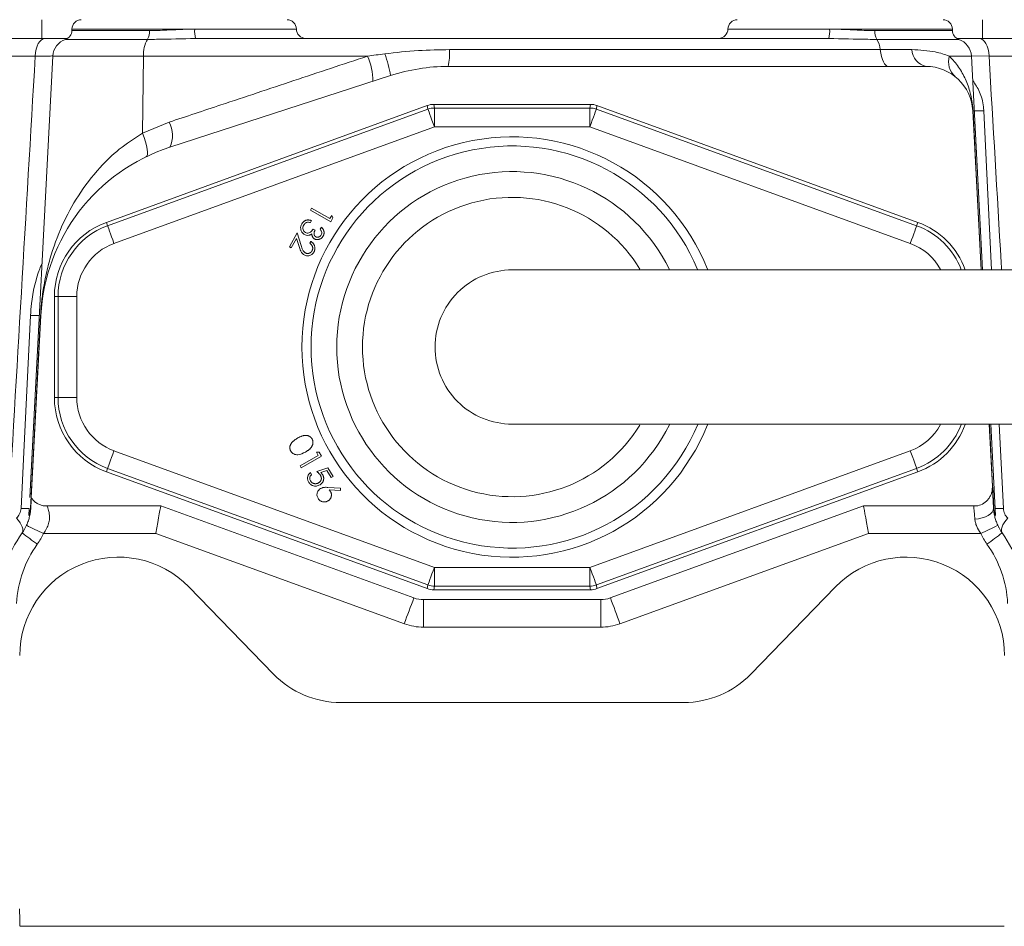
# Model space of a CAD drawing. Header units: millimetres. Extents: x 666 to 1382, y 1052 to 2543.
# Tile 7 of 12: x 971 to 1077, y 1952 to 2050. Entities that reach past the tile are written whole.
import ezdxf

# ---------------------------------------------------------------- set-up
doc = ezdxf.new("R2010")
doc.units = ezdxf.units.MM

msp = doc.modelspace()

# ---------------------------------------------------------------- linework, layer by layer
at = {"color": 7, "linetype": 'Continuous', "lineweight": 15}
for p, q in [((973.67, 2047.49), (973.67, 2049.5)), ((1074.57, 2047.49), (1074.57, 2049.5)), ((976.91, 2048.5), (976.91, 2048.34)), ((990.07, 2048.5), (996.02, 2048.5)), ((1070.75, 2048.5), (1058.17, 2048.5)), ((1071.34, 2048.34), (1071.34, 2048.5)), ((962.96, 2047.49), (974.03, 2047.49)), ((990.17, 2047.49), (1058.08, 2047.49)), ((1074.21, 2047.49), (1085.28, 2047.49)), ((972.97, 2045.59), (961.67, 2045.59)), ((974.87, 2045.59), (972.38, 1998.25)), ((984.59, 2045.59), (984.46, 2037.33)), ((1008.61, 2045.59), (984.59, 2045.59)), ((1017.41, 2046.29), (1063.6, 2046.29)), ((1063.6, 2046.29), (1066.99, 2046.29)), ((1074.58, 2022.67), (1073.38, 2045.59)), ((1086.58, 2045.59), (1075.27, 2045.59)), ((1068.51, 2044.49), (1017.27, 2044.49)), ((1011.07, 2043.5), (987.41, 2035.82)), ((1015.02, 2040.3), (980.6, 2027.77)), ((1015.09, 2039.9), (1015.02, 2040.3)), ((1015.71, 2040.42), (1015.78, 2040.02)), ((1015.71, 2040.42), (1032.53, 2040.42)), ((1032.46, 2040.02), (1032.53, 2040.42)), ((1033.22, 2040.3), (1033.15, 2039.9)), ((1067.64, 2027.77), (1033.22, 2040.3)), ((980.74, 2027.4), (1015.09, 2039.9)), ((1015.78, 2040.02), (1032.46, 2040.02)), ((1015.78, 2040.02), (1015.78, 2038.02)), ((1032.46, 2040.02), (1032.46, 2038.02)), ((1033.15, 2039.9), (1067.5, 2027.4)), ((1074.41, 2022.67), (1073.52, 2039.73)), ((984.46, 2037.33), (987.34, 2038.52)), ((1015.78, 2038.02), (981.42, 2025.51)), ((1032.46, 2038.02), (1015.78, 2038.02)), ((1066.82, 2025.51), (1032.46, 2038.02)), ((1002.49, 2029.08), (1002.61, 2029.3)), ((1004.66, 2027.83), (1002.49, 2029.08)), ((1002.61, 2029.3), (1004.57, 2028.17)), ((980.6, 2027.77), (980.74, 2027.4)), ((1002.61, 2027.95), (1002.49, 2027.74)), ((1004.57, 2028.17), (1004.77, 2028.51)), ((1004.9, 2028.25), (1004.66, 2027.83)), ((1004.77, 2028.51), (1004.9, 2028.25)), ((1067.64, 2027.77), (1067.5, 2027.4)), ((1000.23, 2025.16), (1001.08, 2026.64)), ((1001.08, 2026.64), (1001.49, 2025.29)), ((1002.79, 2027.05), (1002.99, 2026.94)), ((1003.53, 2027.03), (1003.66, 2027.26)), ((1001.01, 2026.04), (1000.43, 2025.04)), ((1001.28, 2025.17), (1001.01, 2026.04)), ((1002.42, 2025.52), (1002.54, 2025.72)), ((1000.43, 2025.04), (1000.23, 2025.16)), ((975.03, 2019.81), (975.42, 2019.81)), ((975.03, 2008.98), (975.03, 2019.81)), ((975.42, 2019.81), (977.43, 2019.81)), ((975.42, 2008.98), (975.42, 2019.81)), ((977.43, 2019.81), (977.43, 2008.98)), ((973.58, 2017.79), (972.55, 1998.24)), ((975.03, 2008.98), (975.42, 2008.98)), ((975.42, 2008.98), (977.43, 2008.98)), ((1075.63, 1999.46), (1075.28, 2006.12)), ((1075.96, 1996.34), (1075.45, 2006.12)), ((981.42, 2003.28), (1015.78, 1990.77)), ((1032.46, 1990.77), (1066.82, 2003.28)), ((1001.37, 2001.65), (1003.33, 2002.78)), ((1003.66, 2002.69), (1001.49, 2001.43)), ((1003.33, 2002.78), (1003.13, 2003.12)), ((1003.13, 2003.12), (1003.42, 2003.11)), ((1003.42, 2003.11), (1003.66, 2002.69)), ((980.6, 2001.02), (980.74, 2001.39)), ((1015.09, 1988.89), (980.74, 2001.39)), ((1001.49, 2001.43), (1001.37, 2001.65)), ((1003.18, 2001.04), (1004.37, 2001.46)), ((1004.26, 2001.17), (1003.61, 2000.94)), ((1004.71, 2000.4), (1004.26, 2001.17)), ((1004.37, 2001.46), (1004.92, 2000.52)), ((1067.5, 2001.39), (1033.15, 1988.89)), ((1067.64, 2001.02), (1067.5, 2001.39)), ((980.6, 2001.02), (1015.02, 1988.49)), ((1002.48, 2000.93), (1002.61, 2000.71)), ((1004.92, 2000.52), (1004.71, 2000.4)), ((1033.22, 1988.49), (1067.64, 2001.02)), ((1004.35, 1999.35), (1005.72, 1999.26)), ((1005.7, 1999.01), (1004.48, 1999.08)), ((1005.72, 1999.26), (1005.7, 1999.01)), ((972.32, 1997.07), (972.28, 1996.34)), ((986.44, 1997.38), (973.81, 1997.38)), ((1013.59, 1987.5), (986.44, 1997.38)), ((1061.8, 1997.38), (1034.65, 1987.5)), ((1074.06, 1997.38), (1061.8, 1997.38)), ((985.91, 1994.42), (973.87, 1994.42)), ((1012.56, 1984.72), (985.91, 1994.42)), ((1062.33, 1994.42), (1035.68, 1984.72)), ((1074.38, 1994.42), (1062.33, 1994.42)), ((1015.78, 1990.77), (1032.46, 1990.77)), ((1015.78, 1990.77), (1015.78, 1988.77)), ((1032.46, 1990.77), (1032.46, 1988.77)), ((998.52, 1979.33), (989.44, 1988.67)), ((1015.02, 1988.49), (1015.09, 1988.89)), ((1015.78, 1988.77), (1015.71, 1988.37)), ((1032.46, 1988.77), (1015.78, 1988.77)), ((1032.53, 1988.37), (1032.46, 1988.77)), ((1033.15, 1988.89), (1033.22, 1988.49)), ((1058.8, 1988.67), (1049.72, 1979.33)), ((1032.53, 1988.37), (1015.71, 1988.37)), ((1033.62, 1987.31), (1014.62, 1987.31)), ((1014.62, 1987.31), (1014.62, 1984.36)), ((1033.62, 1987.31), (1033.62, 1984.36)), ((1033.62, 1984.36), (1014.62, 1984.36)), ((1042.51, 1976.28), (1005.74, 1976.28)), ((971.34, 1952.28), (1076.9, 1952.28))]:
    msp.add_line(p, q, dxfattribs=at)
at = {"color": 8, "linetype": 'Continuous', "lineweight": 15}
for p, q in [((990.07, 2048.5), (976.91, 2048.5)), ((976.91, 2048.34), (985.22, 2048.34)), ((996.02, 2048.5), (1000.98, 2048.5)), ((1047.26, 2048.5), (1058.17, 2048.5)), ((1063.02, 2048.34), (1071.34, 2048.34)), ((1071.34, 2048.5), (1070.75, 2048.5)), ((985.01, 2047.39), (976.23, 2047.39)), ((1072.02, 2047.39), (1063.23, 2047.39)), ((984.59, 2045.59), (974.87, 2045.59)), ((1073.38, 2045.59), (1071.01, 2045.59)), ((1075.27, 2045.59), (1073.38, 2045.61)), ((1075.31, 2006.12), (1075.65, 1999.46)), ((1076.35, 2006.12), (1076.8, 1997.1)), ((1075.66, 1999.4), (1075.78, 1997.12))]:
    msp.add_line(p, q, dxfattribs=at)
at = {"color": 7, "linetype": 'Continuous', "lineweight": 15, "flags": 128}
for points in [[(972.97, 2045.59), (973, 2045.97), (973.07, 2046.33), (973.17, 2046.66), (973.3, 2046.94), (973.46, 2047.18), (973.64, 2047.35), (973.83, 2047.46), (974.03, 2047.49)], [(1075.27, 2045.59), (1075.24, 2045.97), (1075.17, 2046.33), (1075.07, 2046.66), (1074.94, 2046.94), (1074.78, 2047.18), (1074.61, 2047.35), (1074.41, 2047.46), (1074.21, 2047.49)], [(1064.45, 2044.49), (1064.32, 2044.52), (1064.19, 2044.61), (1064.06, 2044.77), (1063.94, 2044.98), (1063.84, 2045.24), (1063.74, 2045.55), (1063.66, 2045.91), (1063.6, 2046.29)], [(1015.09, 2039.9), (1015.11, 2039.86), (1015.15, 2039.75), (1015.21, 2039.57), (1015.3, 2039.33), (1015.4, 2039.05), (1015.52, 2038.73), (1015.65, 2038.38), (1015.78, 2038.02)], [(1032.46, 2038.02), (1032.6, 2038.38), (1032.72, 2038.73), (1032.84, 2039.05), (1032.94, 2039.33), (1033.03, 2039.57), (1033.09, 2039.75), (1033.13, 2039.86), (1033.15, 2039.9)], [(984.84, 2034.78), (984.95, 2034.88), (985, 2035.06), (985.02, 2035.31), (984.99, 2035.63), (984.92, 2036), (984.8, 2036.42), (984.65, 2036.86), (984.46, 2037.33)], [(980.74, 2027.4), (980.75, 2027.35), (980.8, 2027.24), (980.86, 2027.06), (980.95, 2026.83), (981.05, 2026.55), (981.17, 2026.22), (981.29, 2025.88), (981.42, 2025.51)], [(1066.82, 2025.51), (1066.95, 2025.88), (1067.08, 2026.22), (1067.19, 2026.55), (1067.3, 2026.83), (1067.38, 2027.06), (1067.45, 2027.24), (1067.49, 2027.35), (1067.5, 2027.4)], [(971.45, 1997.1), (971.74, 2003.11), (972.46, 2017.77)], [(972.47, 1997.12), (972.78, 2003.13), (973.55, 2017.79)], [(980.74, 2001.39), (980.75, 2001.44), (980.8, 2001.55), (980.86, 2001.73), (980.95, 2001.96), (981.05, 2002.25), (981.17, 2002.57), (981.29, 2002.92), (981.42, 2003.28)], [(1066.82, 2003.28), (1066.95, 2002.92), (1067.08, 2002.57), (1067.19, 2002.25), (1067.3, 2001.96), (1067.38, 2001.73), (1067.45, 2001.55), (1067.49, 2001.44), (1067.5, 2001.39)], [(1075.59, 1998.99), (1075.61, 1999.08), (1075.63, 1999.49)], [(1075.63, 1999.46), (1075.64, 1999.31), (1075.65, 1998.98), (1075.68, 1998.49), (1075.71, 1997.86), (1075.75, 1997.12)], [(1073.75, 1995.95), (1073.71, 1996.44), (1073.67, 1996.84), (1073.64, 1997.13), (1073.63, 1997.32), (1073.62, 1997.38)], [(1075.75, 1997.12), (1075.72, 1996.9), (1075.61, 1996.7), (1075.43, 1996.5), (1075.18, 1996.33), (1074.88, 1996.18), (1074.53, 1996.07), (1074.15, 1995.99), (1073.75, 1995.95)], [(971.57, 1994.47), (971.63, 1994.59), (971.65, 1994.75), (971.63, 1994.92), (971.58, 1995.12), (971.48, 1995.33), (971.35, 1995.56), (971.18, 1995.8), (970.98, 1996.05)], [(1076.68, 1994.47), (1076.61, 1994.59), (1076.59, 1994.75), (1076.61, 1994.92), (1076.67, 1995.12), (1076.76, 1995.33), (1076.9, 1995.56), (1077.07, 1995.8), (1077.27, 1996.05)], [(1015.09, 1988.89), (1015.11, 1988.93), (1015.15, 1989.05), (1015.21, 1989.22), (1015.3, 1989.46), (1015.4, 1989.74), (1015.52, 1990.06), (1015.65, 1990.41), (1015.78, 1990.77)], [(1032.46, 1990.77), (1032.6, 1990.41), (1032.72, 1990.06), (1032.84, 1989.74), (1032.94, 1989.46), (1033.03, 1989.22), (1033.09, 1989.05), (1033.13, 1988.93), (1033.15, 1988.89)]]:
    msp.add_lwpolyline(points, dxfattribs=at)
at = {"color": 8, "linetype": 'Continuous', "lineweight": 15, "flags": 128}
for points in [[(1073.55, 2039.73), (1073.86, 2033.72), (1074.44, 2022.67)], [(1074.7, 2039.72), (1075, 2033.72), (1075.54, 2022.67)]]:
    msp.add_lwpolyline(points, dxfattribs=at)
at = {"color": 7, "linetype": 'Continuous', "lineweight": 15}
for centre, radius, start, end in [((977.91, 2048.5), 1, 90, 180), ((999.98, 2048.5), 1, 0, 90), ((1048.27, 2048.5), 1, 90, 180), ((1070.33, 2048.5), 1, 0, 90), ((975.9, 2048.34), 1, 288.6964, 0), ((983.57, 2048.21), 1.65, 330.4008, 4.6032), ((992.82, 2048.25), 2.75, 174.8217, 195.8987), ((1001.98, 2048.5), 1, 180, 270), ((1046.26, 2048.5), 1, 270, 0), ((1055.43, 2048.25), 2.75, 344.1013, 5.1783), ((1064.67, 2048.21), 1.65, 175.3968, 209.5992), ((1072.34, 2048.34), 1, 180, 251.3036), ((976.87, 2045.49), 2.01, 108.6964, 177), ((987.76, 2045.8), 3.18, 149.9515, 183.6922), ((1061.38, 2046.16), 2.22, 3.4897, 33.7094), ((1071.37, 2045.49), 2.01, 3, 71.3036), ((1002.23, 2042.85), 6.95, 0.3517, 23.2721), ((999.27, 2041.65), 11.95, 8.9132, 20.512), ((1010.26, 2045.96), 7.16, 348.1491, 2.6796), ((1068.97, 2046.42), 1.99, 183.7923, 256.5257), ((1073.09, 2045), 2.17, 164.0515, 227.7301), ((1017.27, 2024.43), 20.06, 90, 108), ((1068.51, 2039.47), 5.02, 3, 90), ((1015.78, 2038.02), 2.01, 90.0117, 109.9888), ((1032.46, 2038.02), 2.01, 70.0112, 89.9883), ((1073.53, 2039.94), 0.211, 266.067, 273.933), ((984.66, 2037.1), 3.03, 334.9591, 27.9354), ((1024.12, 2014.4), 21.56, 22.7186, 180), ((993.61, 2016.74), 20.06, 108, 177), ((1024.12, 2014.4), 18.81, 26.2729, 180), ((1024.12, 2014.4), 16.05, 31.3252, 180), ((983.5, 2019.81), 8.47, 110, 180), ((1064.74, 2019.81), 8.47, 19.8745, 70), ((983.5, 2019.81), 8.08, 110, 180), ((983.5, 2019.81), 6.07, 110, 180), ((1024.12, 2014.4), 8.27, 89.9375, 180), ((973.56, 2017.99), 0.204, 266.1944, 273.8056), ((1024.12, 2014.4), 21.56, 180, 337.3619), ((1024.12, 2014.4), 18.81, 180, 333.7192), ((1024.12, 2014.4), 16.05, 180, 328.5781), ((1024.12, 2014.4), 8.27, 180, 270.0194), ((983.5, 2008.98), 8.47, 180, 250), ((983.5, 2008.98), 8.08, 180, 250), ((983.5, 2008.98), 6.07, 180, 250), ((1064.74, 2008.98), 8.47, 290, 340.1255), ((967.48, 1997.38), 5.02, 324.5005, 335.4111), ((986.68, 2023.64), 31.91, 242.6936, 246.323), ((1061.56, 2023.64), 31.91, 293.677, 297.3064), ((1080.76, 1997.38), 5.02, 204.5889, 215.4995), ((983, 1986.31), 14.04, 144.5005, 177), ((993.58, 2022.71), 35.81, 232.0734, 235.3165), ((967.48, 1997.34), 7.02, 324.5005, 335.4111), ((1080.76, 1997.34), 7.02, 204.5889, 215.4995), ((1054.67, 2022.71), 35.8, 304.6834, 307.9268), ((1065.24, 1986.31), 14.04, 3, 35.4995), ((983, 1986.28), 12.04, 144.5005, 177), ((1065.24, 1986.28), 12.04, 3, 35.4995), ((981.87, 1981.31), 10.56, 44.1798, 180), ((1066.37, 1981.31), 10.56, 0, 135.8202), ((1015.78, 1990.77), 2.01, 250.0071, 269.9925), ((1032.46, 1990.77), 2.01, 270.0075, 289.9929), ((1128.66, 1943.24), 123.29, 158.9645, 160.34), ((1014.62, 1990.32), 3.01, 250, 270), ((1033.62, 1990.32), 3.01, 270, 290), ((919.57, 1943.24), 123.3, 19.6601, 21.0355), ((1014.62, 1990.38), 6.02, 250, 270), ((1033.62, 1990.38), 6.02, 270, 290), ((1005.74, 1986.34), 10.06, 224.1798, 270), ((1042.51, 1986.34), 10.06, 270, 315.8202), ((1024.12, 1954.15), 52.82, 180, 182.0286)]:
    msp.add_arc(centre, radius, start, end, dxfattribs=at)
at = {"color": 8, "linetype": 'Continuous', "lineweight": 15}
for centre, radius, start, end in [((1074.01, 2057.27), 17.56, 268.9381, 272.2571), ((1024.12, 2014.4), 22.54, 21.7023, 338.2885), ((1064.74, 2019.81), 8.08, 20.8997, 70), ((1064.74, 2019.81), 6.07, 28.6342, 70), ((973.1, 2035.99), 18.22, 268.0038, 270.9723), ((1064.74, 2008.98), 6.07, 290, 331.4391), ((1064.74, 2008.98), 8.08, 290, 339.1525), ((972.01, 2014.05), 16.96, 268.0994, 271.0581), ((1076.23, 2014.05), 16.96, 268.9419, 271.9006)]:
    msp.add_arc(centre, radius, start, end, dxfattribs=at)
at = {"color": 7, "linetype": 'Continuous', "lineweight": 15}
for centre, major_axis, ratio, start_param, end_param in [((1015.71, 2038.41), (0.35, -1.98), 0.999647, 2.96712, 3.316065), ((1032.53, 2038.41), (-0.35, -1.98), 0.999647, 2.96712, 3.316065), ((985.91, 1994.37), (0.53, 3.01), 0.002985, 0, 1.553869), ((1062.33, 1994.37), (-0.53, 3.01), 0.002985, 4.729316, 6.283185), ((1015.71, 1990.38), (0.35, 1.98), 0.999647, 2.96712, 3.316065), ((1032.53, 1990.38), (-0.35, 1.98), 0.999647, 2.96712, 3.316065)]:
    msp.add_ellipse(centre, major_axis=major_axis, ratio=ratio, start_param=start_param, end_param=end_param, dxfattribs=at)
for points, knots in [([(985.22, 2048.34), (985.52, 2048.34), (986.45, 2048.35), (988.08, 2048.44), (989.4, 2048.48), (990.07, 2048.5)], [0, 0, 0, 0, 0.191594, 0.590298, 1, 1, 1, 1]), ([(1058.17, 2048.5), (1058.82, 2048.48), (1060.15, 2048.44), (1061.78, 2048.35), (1062.72, 2048.34), (1063.02, 2048.34)], [0, 0, 0, 0, 0.398608, 0.808406, 1, 1, 1, 1]), ([(974.03, 2047.49), (974.7, 2047.49), (975.56, 2047.49), (976.25, 2047.49), (976.41, 2047.49)], [0, 0, 0, 0, 0.771652, 1, 1, 1, 1]), ([(990.17, 2047.49), (988.76, 2047.45), (987.01, 2047.4), (985.34, 2047.39), (985.01, 2047.39)], [0, 0, 0, 0, 0.806011, 1, 1, 1, 1]), ([(1063.23, 2047.39), (1062.91, 2047.39), (1061.24, 2047.4), (1059.49, 2047.45), (1058.08, 2047.49)], [0, 0, 0, 0, 0.193989, 1, 1, 1, 1]), ([(1071.83, 2047.49), (1072.03, 2047.49), (1072.73, 2047.49), (1073.59, 2047.49), (1074.21, 2047.49)], [0, 0, 0, 0, 0.276625, 1, 1, 1, 1]), ([(987.34, 2038.52), (989.19, 2039.13), (993.6, 2040.6), (1000.7, 2042.96), (1005.97, 2044.72), (1008.61, 2045.59)], [0, 0, 0, 0, 0.263934, 0.631316, 1, 1, 1, 1]), ([(1010.46, 2045.84), (1011.66, 2045.98), (1013.97, 2046.24), (1016.3, 2046.27), (1017.41, 2046.29)], [0, 0, 0, 0, 0.5205074, 1, 1, 1, 1]), ([(1066.99, 2046.29), (1067.86, 2046.24), (1069.39, 2046.16), (1070.52, 2045.76), (1071.01, 2045.59)], [0, 0, 0, 0, 0.572495, 1, 1, 1, 1]), ([(1071.01, 2045.59), (1071.38, 2045.23), (1071.71, 2044.84), (1072.28, 2044.01), (1072.53, 2043.57), (1072.84, 2042.88), (1072.94, 2042.64), (1073.11, 2042.15), (1073.19, 2041.89), (1073.33, 2041.36), (1073.39, 2041.08), (1073.46, 2040.62), (1073.48, 2040.45), (1073.52, 2040.11), (1073.54, 2039.92), (1073.55, 2039.73)], [0, 0, 0, 0, 0.25, 0.25, 0.5, 0.5, 0.625, 0.625, 0.75, 0.75, 0.875, 0.875, 0.9375, 0.9375, 1, 1, 1, 1]), ([(973.55, 2017.79), (973.57, 2018.07), (973.61, 2018.86), (973.78, 2020.29), (974.08, 2022.01), (974.69, 2024.48), (975.75, 2027.39), (977.52, 2030.68), (979.61, 2033.41), (981.93, 2035.68), (983.61, 2036.77), (984.46, 2037.33)], [0, 0, 0, 0, 0.031908, 0.090221, 0.175728, 0.261403, 0.435989, 0.596889, 0.761202, 0.878979, 1, 1, 1, 1]), ([(1001.84, 2026.46), (1001.74, 2026.54), (1001.55, 2026.69), (1001.43, 2027.03), (1001.44, 2027.35), (1001.52, 2027.52), (1001.57, 2027.61)], [0, 0, 0, 0, 0.279405, 0.558952, 0.779356, 1, 1, 1, 1]), ([(1001.57, 2027.61), (1001.58, 2027.63), (1001.61, 2027.68), (1001.65, 2027.74), (1001.7, 2027.79), (1001.75, 2027.84), (1001.81, 2027.89), (1001.87, 2027.93), (1001.93, 2027.96), (1002, 2027.99), (1002.07, 2028), (1002.14, 2028.02), (1002.21, 2028.03), (1002.29, 2028.02), (1002.37, 2028.02), (1002.45, 2028), (1002.53, 2027.98), (1002.58, 2027.96), (1002.61, 2027.95)], [0, 0, 0, 0, 0.065524, 0.128335, 0.189372, 0.248861, 0.307225, 0.365152, 0.422966, 0.481514, 0.540645, 0.600124, 0.661265, 0.723827, 0.788306, 0.855533, 0.925973, 1, 1, 1, 1]), ([(1001.77, 2027.48), (1001.74, 2027.41), (1001.66, 2027.25), (1001.69, 2027.01), (1001.78, 2026.81), (1001.89, 2026.73), (1001.95, 2026.69)], [0, 0, 0, 0, 0.280271, 0.559653, 0.779925, 1, 1, 1, 1]), ([(1002.09, 2027.76), (1002.07, 2027.75), (1002.04, 2027.74), (1002, 2027.72), (1001.95, 2027.69), (1001.91, 2027.66), (1001.87, 2027.62), (1001.84, 2027.58), (1001.8, 2027.53), (1001.78, 2027.5), (1001.77, 2027.48)], [0, 0, 0, 0, 0.120705, 0.239288, 0.358427, 0.480465, 0.60329, 0.731317, 0.862953, 1, 1, 1, 1]), ([(1002.49, 2027.74), (1002.42, 2027.76), (1002.28, 2027.79), (1002.15, 2027.77), (1002.09, 2027.76)], [0, 0, 0, 0, 0.560728, 1, 1, 1, 1]), ([(1002.31, 2026.38), (1002.22, 2026.38), (1002.05, 2026.36), (1001.91, 2026.43), (1001.84, 2026.46)], [0, 0, 0, 0, 0.559513, 1, 1, 1, 1]), ([(1001.95, 2026.69), (1002.01, 2026.66), (1002.12, 2026.61), (1002.32, 2026.62), (1002.58, 2026.74), (1002.7, 2026.92), (1002.79, 2027.05)], [0, 0, 0, 0, 0.186622, 0.373493, 0.560259, 1, 1, 1, 1]), ([(1002.64, 2026.53), (1002.62, 2026.51), (1002.57, 2026.48), (1002.48, 2026.43), (1002.4, 2026.4), (1002.34, 2026.39), (1002.31, 2026.38)], [0, 0, 0, 0, 0.257929, 0.507831, 0.753014, 1, 1, 1, 1]), ([(1002.93, 2026), (1002.9, 2026.01), (1002.86, 2026.04), (1002.8, 2026.09), (1002.75, 2026.15), (1002.71, 2026.21), (1002.68, 2026.28), (1002.66, 2026.36), (1002.65, 2026.44), (1002.64, 2026.5), (1002.64, 2026.53)], [0, 0, 0, 0, 0.124033, 0.24416, 0.361106, 0.479491, 0.600256, 0.725821, 0.858599, 1, 1, 1, 1]), ([(1002.99, 2026.94), (1002.97, 2026.91), (1002.95, 2026.86), (1002.92, 2026.79), (1002.89, 2026.71), (1002.88, 2026.64), (1002.88, 2026.56), (1002.88, 2026.5), (1002.89, 2026.43), (1002.91, 2026.38), (1002.94, 2026.33), (1002.97, 2026.29), (1003.01, 2026.25), (1003.04, 2026.23), (1003.06, 2026.22)], [0, 0, 0, 0, 0.1057809, 0.2073939, 0.3057145, 0.4028143, 0.4942315, 0.5780355, 0.6555035, 0.7281623, 0.7977508, 0.8649417, 0.9321354, 1, 1, 1, 1]), ([(1003.64, 2026.42), (1003.66, 2026.48), (1003.72, 2026.59), (1003.69, 2026.82), (1003.59, 2026.95), (1003.53, 2027.03)], [0, 0, 0, 0, 0.2802, 0.559712, 1, 1, 1, 1]), ([(1003.66, 2027.26), (1003.68, 2027.24), (1003.71, 2027.2), (1003.76, 2027.15), (1003.81, 2027.09), (1003.84, 2027.03), (1003.88, 2026.97), (1003.9, 2026.91), (1003.92, 2026.85), (1003.94, 2026.79), (1003.95, 2026.72), (1003.95, 2026.66), (1003.95, 2026.6), (1003.94, 2026.54), (1003.92, 2026.47), (1003.9, 2026.41), (1003.88, 2026.35), (1003.86, 2026.32), (1003.85, 2026.3)], [0, 0, 0, 0, 0.073104, 0.143317, 0.21064, 0.276107, 0.33967, 0.401409, 0.462466, 0.523503, 0.583523, 0.642599, 0.700712, 0.758798, 0.817428, 0.876993, 0.937492, 1, 1, 1, 1]), ([(1002.65, 2024.71), (1002.66, 2024.72), (1002.68, 2024.76), (1002.7, 2024.81), (1002.72, 2024.86), (1002.73, 2024.92), (1002.73, 2024.97), (1002.73, 2025.03), (1002.73, 2025.08), (1002.72, 2025.13), (1002.7, 2025.19), (1002.68, 2025.24), (1002.65, 2025.29), (1002.61, 2025.34), (1002.57, 2025.39), (1002.52, 2025.43), (1002.47, 2025.48), (1002.44, 2025.5), (1002.42, 2025.52)], [0, 0, 0, 0, 0.062782, 0.123075, 0.181883, 0.239777, 0.296771, 0.354099, 0.412378, 0.471651, 0.531965, 0.592891, 0.654558, 0.718333, 0.784056, 0.852626, 0.924451, 1, 1, 1, 1]), ([(1002.54, 2025.72), (1002.56, 2025.71), (1002.61, 2025.67), (1002.68, 2025.62), (1002.74, 2025.56), (1002.8, 2025.5), (1002.84, 2025.43), (1002.88, 2025.36), (1002.92, 2025.28), (1002.94, 2025.2), (1002.96, 2025.12), (1002.97, 2025.04), (1002.97, 2024.96), (1002.96, 2024.88), (1002.95, 2024.81), (1002.93, 2024.73), (1002.9, 2024.65), (1002.87, 2024.6), (1002.85, 2024.58)], [0, 0, 0, 0, 0.068494, 0.134805, 0.19883, 0.261153, 0.323151, 0.384368, 0.446288, 0.509174, 0.571661, 0.63269, 0.692546, 0.752248, 0.812046, 0.872923, 0.935452, 1, 1, 1, 1]), ([(1003.85, 2026.3), (1003.83, 2026.27), (1003.8, 2026.22), (1003.74, 2026.14), (1003.67, 2026.08), (1003.59, 2026.02), (1003.51, 2025.98), (1003.42, 2025.95), (1003.34, 2025.93), (1003.25, 2025.92), (1003.16, 2025.92), (1003.08, 2025.93), (1003, 2025.96), (1002.95, 2025.98), (1002.93, 2026)], [0, 0, 0, 0, 0.089526, 0.177155, 0.264888, 0.35342, 0.440297, 0.524564, 0.606825, 0.689075, 0.770052, 0.84742, 0.924054, 1, 1, 1, 1]), ([(1003.06, 2026.22), (1003.07, 2026.22), (1003.09, 2026.2), (1003.13, 2026.19), (1003.17, 2026.18), (1003.21, 2026.17), (1003.25, 2026.17), (1003.29, 2026.17), (1003.33, 2026.18), (1003.37, 2026.19), (1003.41, 2026.21), (1003.45, 2026.23), (1003.49, 2026.25), (1003.52, 2026.28), (1003.55, 2026.31), (1003.58, 2026.34), (1003.61, 2026.38), (1003.63, 2026.4), (1003.64, 2026.42)], [0, 0, 0, 0, 0.059111, 0.116837, 0.173959, 0.231496, 0.289127, 0.347621, 0.409039, 0.472435, 0.536902, 0.600298, 0.664242, 0.728032, 0.792802, 0.859205, 0.928311, 1, 1, 1, 1]), ([(1001.82, 2024.28), (1001.74, 2024.34), (1001.57, 2024.46), (1001.41, 2024.78), (1001.33, 2025.02), (1001.28, 2025.17)], [0, 0, 0, 0, 0.279355, 0.559179, 1, 1, 1, 1]), ([(1001.49, 2025.29), (1001.54, 2025.12), (1001.61, 2024.89), (1001.77, 2024.62), (1001.88, 2024.54), (1001.94, 2024.5)], [0, 0, 0, 0, 0.56068, 0.780446, 1, 1, 1, 1]), ([(1002.85, 2024.58), (1002.79, 2024.48), (1002.66, 2024.3), (1002.35, 2024.18), (1002.06, 2024.17), (1001.9, 2024.24), (1001.82, 2024.28)], [0, 0, 0, 0, 0.279979, 0.559266, 0.779602, 1, 1, 1, 1]), ([(1001.94, 2024.5), (1001.95, 2024.49), (1001.98, 2024.47), (1002.03, 2024.45), (1002.08, 2024.44), (1002.13, 2024.43), (1002.18, 2024.43), (1002.23, 2024.43), (1002.28, 2024.44), (1002.33, 2024.45), (1002.38, 2024.47), (1002.43, 2024.49), (1002.47, 2024.51), (1002.52, 2024.54), (1002.56, 2024.58), (1002.59, 2024.62), (1002.63, 2024.66), (1002.64, 2024.69), (1002.65, 2024.71)], [0, 0, 0, 0, 0.062207, 0.123035, 0.182504, 0.242395, 0.302116, 0.362378, 0.424968, 0.489375, 0.554115, 0.617454, 0.680042, 0.7422, 0.804509, 0.867575, 0.932851, 1, 1, 1, 1]), ([(1102.66, 2022.67), (1099.53, 2022.67), (1093.53, 2022.67), (1084.99, 2022.67), (1077.35, 2022.67), (1070.62, 2022.67), (1065.14, 2022.67), (1060.77, 2022.67), (1057.36, 2022.67), (1054.45, 2022.67), (1051.86, 2022.67), (1049.18, 2022.67), (1046.16, 2022.67), (1042.8, 2022.67), (1039.31, 2022.67), (1035.87, 2022.67), (1032.76, 2022.67), (1030.13, 2022.67), (1028.01, 2022.67), (1026.37, 2022.67), (1025.12, 2022.67), (1024.46, 2022.67), (1024.12, 2022.67)], [0, 0, 0, 0, 0.074426, 0.1427, 0.204834, 0.260855, 0.310739, 0.345612, 0.376684, 0.403963, 0.427501, 0.451891, 0.484337, 0.521789, 0.564193, 0.611498, 0.66372, 0.721004, 0.783408, 0.850735, 0.922897, 1, 1, 1, 1]), ([(1024.12, 2006.12), (1024.42, 2006.12), (1024.99, 2006.12), (1025.99, 2006.12), (1027.22, 2006.12), (1028.71, 2006.12), (1030.45, 2006.12), (1032.39, 2006.12), (1034.45, 2006.12), (1036.55, 2006.12), (1038.65, 2006.12), (1041.05, 2006.12), (1044.09, 2006.12), (1048.06, 2006.12), (1052.96, 2006.12), (1058.86, 2006.12), (1065.76, 2006.12), (1073.65, 2006.12), (1082.49, 2006.12), (1092.26, 2006.12), (1099.11, 2006.12), (1102.66, 2006.12)], [0, 0, 0, 0, 0.06689, 0.128864, 0.185977, 0.238263, 0.285581, 0.327872, 0.365167, 0.39753, 0.424986, 0.452505, 0.489261, 0.532272, 0.58145, 0.636769, 0.698293, 0.764778, 0.83721, 0.915607, 1, 1, 1, 1]), ([(1000.38, 2003.23), (1000.37, 2003.25), (1000.35, 2003.28), (1000.33, 2003.34), (1000.31, 2003.39), (1000.3, 2003.45), (1000.29, 2003.5), (1000.28, 2003.56), (1000.28, 2003.62), (1000.28, 2003.68), (1000.29, 2003.74), (1000.3, 2003.8), (1000.32, 2003.85), (1000.35, 2003.91), (1000.38, 2003.97), (1000.41, 2004.03), (1000.45, 2004.09), (1000.49, 2004.15), (1000.54, 2004.2), (1000.6, 2004.26), (1000.66, 2004.32), (1000.73, 2004.38), (1000.81, 2004.44), (1000.9, 2004.5), (1001, 2004.56), (1001.06, 2004.6), (1001.1, 2004.62)], [0.0000052, 0.0000052, 0.0000052, 0.0000052, 0.0336459, 0.0668071, 0.0994561, 0.1319898, 0.1641962, 0.1966657, 0.2295594, 0.2627944, 0.2966064, 0.3308833, 0.3659773, 0.4016652, 0.4385034, 0.4766719, 0.5160937, 0.5571617, 0.6005586, 0.646872, 0.6968709, 0.750114, 0.8069114, 0.8675956, 0.9317757, 1, 1, 1, 1]), ([(1001.1, 2004.62), (1001.13, 2004.64), (1001.2, 2004.68), (1001.3, 2004.73), (1001.4, 2004.78), (1001.49, 2004.82), (1001.58, 2004.85), (1001.66, 2004.88), (1001.74, 2004.9), (1001.82, 2004.91), (1001.89, 2004.92), (1001.96, 2004.92), (1002.02, 2004.92), (1002.09, 2004.92), (1002.15, 2004.91), (1002.21, 2004.9), (1002.27, 2004.88), (1002.32, 2004.86), (1002.38, 2004.83), (1002.43, 2004.8), (1002.47, 2004.77), (1002.52, 2004.73), (1002.56, 2004.69), (1002.6, 2004.65), (1002.63, 2004.6), (1002.65, 2004.57), (1002.66, 2004.55)], [0, 0, 0, 0, 0.0684297, 0.1332175, 0.1939201, 0.2508658, 0.3040327, 0.3536326, 0.3996427, 0.4426756, 0.4832503, 0.5224571, 0.5601688, 0.596828, 0.6326676, 0.6675294, 0.7018722, 0.7360912, 0.7698225, 0.8027481, 0.835562, 0.8680082, 0.9003334, 0.9331497, 0.9662336, 1, 1, 1, 1]), ([(1002.66, 2004.55), (1002.67, 2004.53), (1002.69, 2004.5), (1002.71, 2004.44), (1002.73, 2004.39), (1002.75, 2004.33), (1002.76, 2004.27), (1002.76, 2004.22), (1002.76, 2004.16), (1002.76, 2004.1), (1002.75, 2004.04), (1002.74, 2003.98), (1002.72, 2003.92), (1002.7, 2003.86), (1002.67, 2003.8), (1002.63, 2003.73), (1002.6, 2003.67), (1002.55, 2003.61), (1002.5, 2003.55), (1002.44, 2003.49), (1002.38, 2003.43), (1002.31, 2003.37), (1002.23, 2003.32), (1002.14, 2003.26), (1002.05, 2003.2), (1001.99, 2003.16), (1001.95, 2003.14)], [0, 0, 0, 0, 0.0339938, 0.0673922, 0.1004859, 0.1330172, 0.1658365, 0.1988767, 0.2320577, 0.2661424, 0.3004704, 0.335348, 0.3709556, 0.4073969, 0.4451898, 0.4841612, 0.5243524, 0.5665481, 0.6104418, 0.6571703, 0.7065207, 0.7590554, 0.8142938, 0.8729031, 0.9348848, 1, 1, 1, 1]), ([(1001.95, 2003.14), (1001.69, 2003), (1001.29, 2002.79), (1000.75, 2002.88), (1000.51, 2003.05), (1000.42, 2003.17), (1000.38, 2003.23)], [0, 0, 0, 0, 0.499364, 0.748747, 0.874367, 1, 1, 1, 1]), ([(1002.29, 1999.93), (1002.24, 2000.03), (1002.16, 2000.22), (1002.19, 2000.52), (1002.3, 2000.76), (1002.42, 2000.87), (1002.48, 2000.93)], [0, 0, 0, 0, 0.27984, 0.559341, 0.77956, 1, 1, 1, 1]), ([(1002.61, 2000.71), (1002.56, 2000.66), (1002.46, 2000.56), (1002.41, 2000.36), (1002.43, 2000.18), (1002.47, 2000.09), (1002.5, 2000.04)], [0, 0, 0, 0, 0.280122, 0.559243, 0.779613, 1, 1, 1, 1]), ([(1002.5, 2000.04), (1002.51, 2000.02), (1002.53, 1999.98), (1002.57, 1999.94), (1002.61, 1999.9), (1002.65, 1999.86), (1002.7, 1999.83), (1002.75, 1999.8), (1002.81, 1999.78), (1002.87, 1999.76), (1002.93, 1999.75), (1003, 1999.74), (1003.06, 1999.74), (1003.12, 1999.75), (1003.18, 1999.76), (1003.24, 1999.78), (1003.31, 1999.81), (1003.35, 1999.83), (1003.37, 1999.84)], [0.0000101, 0.0000101, 0.0000101, 0.0000101, 0.0612752, 0.12109, 0.1794827, 0.2377984, 0.2966725, 0.3562595, 0.4176937, 0.481507, 0.5459904, 0.6090573, 0.6718857, 0.7346016, 0.7982921, 0.863663, 0.930653, 1, 1, 1, 1]), ([(1003.57, 2000.64), (1003.56, 2000.65), (1003.54, 2000.69), (1003.5, 2000.74), (1003.46, 2000.78), (1003.41, 2000.83), (1003.36, 2000.88), (1003.31, 2000.93), (1003.25, 2000.99), (1003.2, 2001.02), (1003.18, 2001.04)], [0, 0, 0, 0, 0.102032, 0.210374, 0.323695, 0.44489, 0.572357, 0.707615, 0.850363, 1, 1, 1, 1]), ([(1003.37, 1999.84), (1003.38, 1999.85), (1003.42, 1999.88), (1003.47, 1999.91), (1003.51, 1999.95), (1003.55, 1999.99), (1003.58, 2000.04), (1003.61, 2000.08), (1003.63, 2000.13), (1003.64, 2000.19), (1003.66, 2000.24), (1003.66, 2000.3), (1003.66, 2000.35), (1003.65, 2000.41), (1003.64, 2000.47), (1003.62, 2000.52), (1003.6, 2000.58), (1003.58, 2000.62), (1003.57, 2000.64)], [0, 0, 0, 0, 0.067076, 0.131226, 0.19365, 0.254204, 0.313459, 0.372493, 0.43177, 0.492391, 0.553055, 0.613204, 0.673109, 0.734509, 0.797001, 0.861752, 0.92911, 1, 1, 1, 1]), ([(1003.8, 2000.7), (1003.81, 2000.68), (1003.84, 2000.63), (1003.87, 2000.56), (1003.89, 2000.48), (1003.91, 2000.41), (1003.91, 2000.33), (1003.91, 2000.25), (1003.9, 2000.18), (1003.88, 2000.1), (1003.86, 2000.03), (1003.83, 1999.95), (1003.79, 1999.89), (1003.74, 1999.82), (1003.69, 1999.77), (1003.63, 1999.71), (1003.56, 1999.66), (1003.51, 1999.63), (1003.49, 1999.62)], [0, 0, 0, 0, 0.065949, 0.129229, 0.191135, 0.251141, 0.311052, 0.370755, 0.431359, 0.493403, 0.555531, 0.616741, 0.677351, 0.738704, 0.801113, 0.864906, 0.931238, 1, 1, 1, 1]), ([(1003.61, 2000.94), (1003.65, 2000.9), (1003.72, 2000.83), (1003.77, 2000.74), (1003.8, 2000.7)], [0, 0, 0, 0, 0.560011, 1, 1, 1, 1]), ([(1003.49, 1999.62), (1003.37, 1999.56), (1003.13, 1999.46), (1002.75, 1999.5), (1002.46, 1999.68), (1002.34, 1999.85), (1002.29, 1999.93)], [0, 0, 0, 0, 0.279841, 0.559255, 0.779404, 1, 1, 1, 1]), ([(1003.3, 1998.18), (1003.25, 1998.29), (1003.16, 1998.5), (1003.21, 1998.82), (1003.36, 1999.07), (1003.51, 1999.18), (1003.58, 1999.23)], [0, 0, 0, 0, 0.2797256, 0.5590901, 0.7795491, 1, 1, 1, 1]), ([(1003.58, 1999.23), (1003.66, 1999.26), (1003.8, 1999.33), (1004, 1999.35), (1004.18, 1999.36), (1004.3, 1999.35), (1004.35, 1999.35)], [0, 0, 0, 0, 0.3393036, 0.5594492, 0.7796958, 1, 1, 1, 1]), ([(1004.48, 1999.08), (1004.51, 1999.05), (1004.58, 1998.99), (1004.62, 1998.92), (1004.65, 1998.88)], [0, 0, 0, 0, 0.560029, 1, 1, 1, 1]), ([(1074.06, 1997.38), (1074.29, 1997.43), (1074.51, 1997.52), (1074.91, 1997.78), (1075.08, 1997.94), (1075.29, 1998.23), (1075.36, 1998.33), (1075.46, 1998.54), (1075.51, 1998.65), (1075.61, 1998.99), (1075.64, 1999.22), (1075.63, 1999.46)], [0, 0, 0, 0, 0.25, 0.25, 0.5, 0.5, 0.625, 0.625, 0.75, 0.75, 1, 1, 1, 1]), ([(972.49, 1997.12), (972.49, 1997.12), (972.49, 1997.14), (972.5, 1997.28), (972.52, 1997.59), (972.54, 1998.11), (972.55, 1998.16), (972.55, 1998.19)], [0, 0, 0, 0, 0.003945, 0.033448, 0.174889, 0.475922, 1, 1, 1, 1]), ([(972.55, 1998.24), (972.62, 1998.13), (972.71, 1998.03), (972.89, 1997.85), (972.99, 1997.76), (973.2, 1997.61), (973.31, 1997.55), (973.55, 1997.45), (973.68, 1997.41), (973.81, 1997.38)], [0, 0, 0, 0, 0.25, 0.25, 0.5, 0.5, 0.75, 0.75, 1, 1, 1, 1]), ([(1004.36, 1997.89), (1004.33, 1997.88), (1004.26, 1997.84), (1004.17, 1997.81), (1004.07, 1997.79), (1003.97, 1997.78), (1003.87, 1997.79), (1003.77, 1997.81), (1003.67, 1997.84), (1003.58, 1997.89), (1003.5, 1997.95), (1003.42, 1998.02), (1003.35, 1998.1), (1003.31, 1998.16), (1003.3, 1998.18)], [0, 0, 0, 0, 0.0861018, 0.1695392, 0.2510817, 0.332801, 0.4140839, 0.4949081, 0.5770503, 0.6613252, 0.7465386, 0.8303622, 0.9145624, 0.9999907, 0.9999907, 0.9999907, 0.9999907]), ([(1004.65, 1998.88), (1004.66, 1998.86), (1004.68, 1998.82), (1004.71, 1998.75), (1004.73, 1998.69), (1004.74, 1998.62), (1004.74, 1998.55), (1004.74, 1998.48), (1004.73, 1998.41), (1004.71, 1998.34), (1004.69, 1998.27), (1004.66, 1998.2), (1004.62, 1998.14), (1004.58, 1998.08), (1004.53, 1998.03), (1004.48, 1997.98), (1004.42, 1997.93), (1004.38, 1997.91), (1004.36, 1997.89)], [0, 0, 0, 0, 0.063431, 0.1255, 0.185859, 0.245692, 0.305602, 0.366296, 0.428007, 0.492147, 0.556175, 0.618869, 0.680842, 0.742474, 0.804913, 0.867906, 0.93293, 1, 1, 1, 1]), ([(970.98, 1996.05), (971.1, 1996.18), (971.21, 1996.33), (971.38, 1996.69), (971.44, 1996.89), (971.45, 1997.1)], [0, 0, 0, 0, 0.5, 0.5, 1, 1, 1, 1]), ([(972.04, 1995.29), (972.12, 1995.45), (972.18, 1995.61), (972.29, 1995.93), (972.33, 1996.09), (972.41, 1996.4), (972.43, 1996.55), (972.47, 1996.84), (972.49, 1996.98), (972.49, 1997.12)], [0, 0, 0, 0, 0.25, 0.25, 0.5, 0.5, 0.75, 0.75, 1, 1, 1, 1]), ([(974.21, 1997.38), (974.21, 1997.38), (974.26, 1997.3), (974.35, 1997.06), (974.38, 1996.97), (974.44, 1996.74), (974.47, 1996.61), (974.5, 1996.33), (974.51, 1996.17), (974.49, 1995.83), (974.46, 1995.65), (974.36, 1995.29), (974.28, 1995.11), (974.1, 1994.75), (973.99, 1994.58), (973.87, 1994.42)], [0, 0, 0, 0, 0.25, 0.25, 0.375, 0.375, 0.5, 0.5, 0.625, 0.625, 0.75, 0.75, 0.875, 0.875, 1, 1, 1, 1]), ([(1075.75, 1997.12), (1075.77, 1996.85), (1075.8, 1996.56), (1075.91, 1996.09), (1075.95, 1995.93), (1076.06, 1995.61), (1076.13, 1995.45), (1076.2, 1995.29)], [0, 0, 0, 0, 0.5, 0.5, 0.75, 0.75, 1, 1, 1, 1]), ([(1076.8, 1997.1), (1076.8, 1997), (1076.82, 1996.9), (1076.87, 1996.7), (1076.9, 1996.6), (1077.03, 1996.33), (1077.14, 1996.18), (1077.27, 1996.05)], [0, 0, 0, 0, 0.25, 0.25, 0.5, 0.5, 1, 1, 1, 1]), ([(1074.38, 1994.42), (1074.2, 1994.66), (1074.05, 1994.91), (1073.89, 1995.3), (1073.84, 1995.44), (1073.78, 1995.7), (1073.76, 1995.83), (1073.75, 1995.95)], [0, 0, 0, 0, 0.5, 0.5, 0.75, 0.75, 1, 1, 1, 1]), ([(1076.28, 1995.12), (1076.29, 1995.1), (1076.3, 1995.08), (1076.3, 1995.09), (1076.3, 1995.09)], [0, 0, 0, 0, 0.923201, 1, 1, 1, 1])]:
    msp.add_open_spline(points, degree=3, knots=knots, dxfattribs=at)
for points in [[(970, 1994.91), (970.99, 2011.8), (971.98, 2028.7), (972.97, 2045.59)], [(1008.61, 2045.59), (1009.23, 2045.68), (1009.84, 2045.76), (1010.46, 2045.84)]]:
    msp.add_open_spline(points, degree=3, dxfattribs=at)
at = {"color": 8, "linetype": 'Continuous', "lineweight": 15}
for points, knots in [([(974.86, 2045.61), (974.78, 2045.61), (974.23, 2045.6), (973.55, 2045.6), (972.97, 2045.59)], [0, 0, 0, 0, 0.1444702, 1, 1, 1, 1]), ([(1075.27, 2045.59), (1075.7, 2038.22), (1076.15, 2030.58), (1076.6, 2022.94), (1076.62, 2022.67)], [0, 0, 0, 0, 0.965054, 1, 1, 1, 1]), ([(1073.52, 2042.97), (1073.78, 2042.58), (1074.34, 2041.78), (1074.64, 2040.57), (1074.69, 2039.87), (1074.7, 2039.72)], [0, 0, 0, 0, 0.424845, 0.876775, 1, 1, 1, 1]), ([(972.46, 2017.77), (972.49, 2018.2), (972.62, 2019.91), (973.07, 2021.85), (973.62, 2023.2), (973.7, 2023.4)], [0, 0, 0, 0, 0.220075, 0.881595, 1, 1, 1, 1]), ([(972.29, 1996.34), (972.3, 1996.36), (972.31, 1996.38), (972.41, 1996.68), (972.44, 1996.88), (972.46, 1997.01), (972.46, 1997.08), (972.47, 1997.12)], [0, 0, 0, 0, 0.602771, 0.826219, 0.907961, 0.957682, 1, 1, 1, 1]), ([(1075.78, 1997.12), (1075.78, 1997.11), (1075.78, 1997.07), (1075.79, 1996.98), (1075.8, 1996.87), (1075.83, 1996.73), (1075.86, 1996.6), (1075.93, 1996.4), (1075.98, 1996.27), (1075.96, 1996.34), (1075.95, 1996.34)], [0, 0, 0, 0, 0.00841, 0.046486, 0.106833, 0.164101, 0.306881, 0.433421, 0.940439, 1, 1, 1, 1])]:
    msp.add_open_spline(points, degree=3, knots=knots, dxfattribs=at)

doc.saveas('drawing.dxf')
